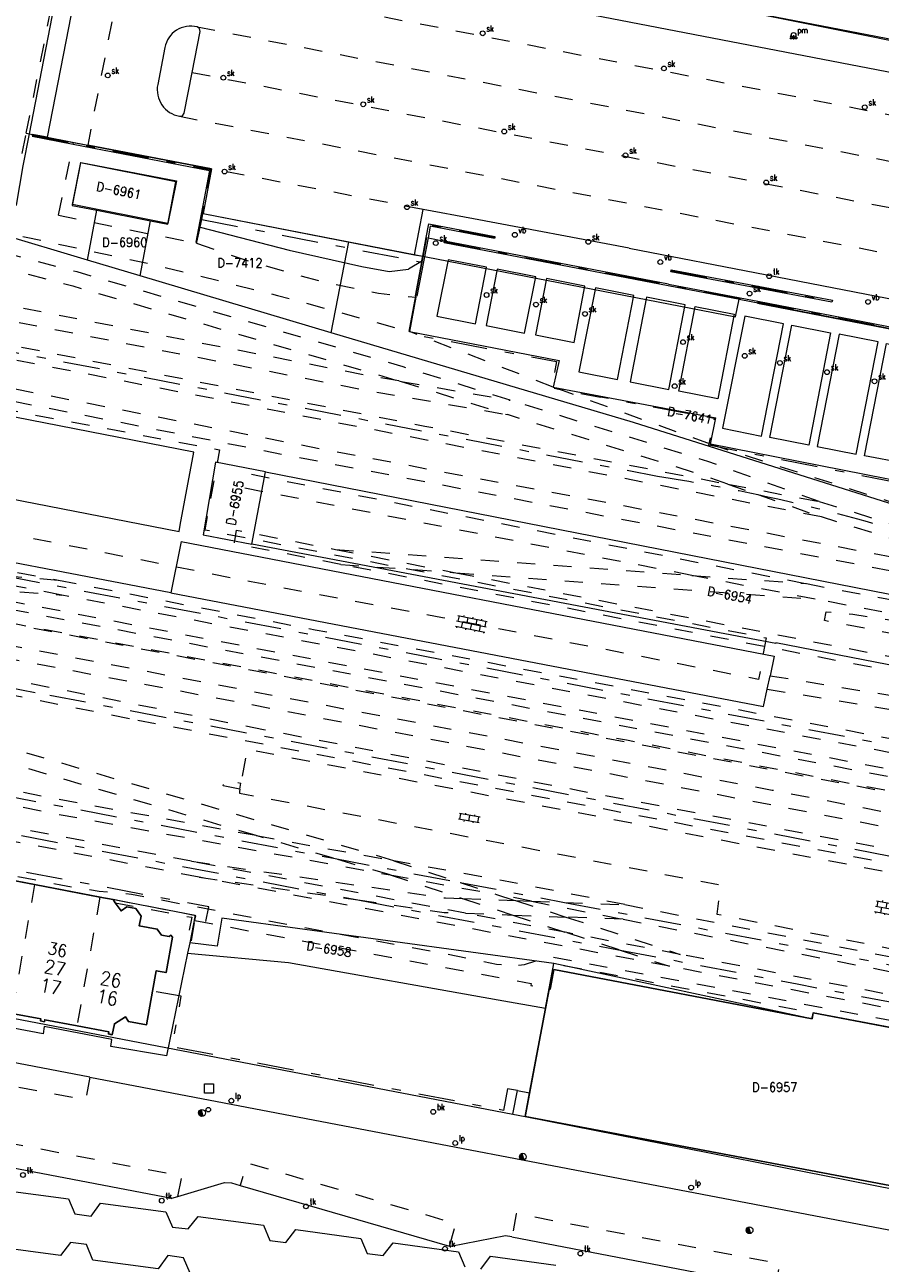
# Model space of a CAD drawing. Header units: metres. Extents: x 132072 to 132715, y 517419 to 517799.
# Tile 14 of 29: x 132344 to 132438, y 517536 to 517672. Entities that reach past the tile are written whole.
import ezdxf
from ezdxf.enums import TextEntityAlignment as Align
from ezdxf.lldxf.tags import DXFTag

# ---------------------------------------------------------------- set-up
doc = ezdxf.new("R2010")
doc.units = ezdxf.units.M
doc.header["$MEASUREMENT"] = 0
doc.linetypes.add('NLCS-HIDDEN', pattern=[4, 2, -2])
doc.linetypes.add('XX-HART', pattern=[13, 4, -2, 1, -2, 4])
for name, color, linetype, lineweight in [('GBKN ABRI', 252, 'Continuous', 13), ('GBKN AS SPOOR', 252, 'XX-HART', 13), ('GBKN BIJGEBOUW', 252, 'Continuous', 13), ('GBKN HEK', 252, 'XX-HART', 13), ('GBKN HOOFDGEBOUW', 250, 'Continuous', 25), ('GBKN HOOFDGEBOUW OVERBOUWD', 250, 'Continuous', 25), ('GBKN HUISNUMMER 1E VERD GEEN BGT', 252, 'Continuous', 13), ('GBKN HUISNUMMER 2E VERD GEEN BGT', 252, 'Continuous', 13), ('GBKN HUISNUMMER 3E VERD', 252, 'Continuous', 13), ('GBKN KANT FUNCTIEVERSCHIL WEG', 252, 'NLCS-HIDDEN', 13), ('GBKN KANT GESLOTEN VERHARDING', 252, 'Continuous', 13), ('GBKN KANT GESLOTEN VERHARDING EIGEN TERREIN', 252, 'Continuous', 13), ('GBKN KANT GESLOTEN VERHARDING WEG', 252, 'Continuous', 13), ('GBKN KANT OPEN VERHARDING', 252, 'Continuous', 13), ('GBKN KANT WEGVAK HULPLIJN', 252, 'XX-HART', 13), ('GBKN KANT WEGVAK OPEN VERHARDING', 252, 'Continuous', 13), ('GBKN KUNSTWERK DROOG', 252, 'Continuous', 13), ('GBKN MUUR', 252, 'NLCS-HIDDEN', 13), ('GBKN OVERBOUW', 252, 'NLCS-HIDDEN', 13), ('GBKN SCHUUR', 252, 'Continuous', 13), ('GBKN SPOORRAIL', 252, 'NLCS-HIDDEN', 13), ('GBKN TERREINAFSCHEIDING', 252, 'NLCS-HIDDEN', 13), ('GBKN VERHARDINGSSYMBOOL', 252, 'Continuous', 13), ('GBKN VLAKAFSLUITING BEHEER WEGEN', 252, 'NLCS-HIDDEN', 13), ('GRENS KRUINLIJN', 252, 'Continuous', 13), ('GRENS MAAIVELD', 252, 'NLCS-HIDDEN', 13), ('KADASTER PERCEELNUMMER', 32, 'Continuous', 13), ('KADASTER PERCEELSGRENS', 32, 'KG-KADASTRAAL', 13), ('THEMA BRANDKRAAN', 252, 'Continuous', 13), ('THEMA LICHTMAST', 252, 'Continuous', 13), ('THEMA RIOOL', 252, 'Continuous', 13), ('THEMA STRAATMEUBILAIR', 252, 'Continuous', 13), ('THEMA TEKST PARKEERMETERNR', 252, 'Continuous', 13), ('WOZ TUSSENMUUR VERDIEPING12', 252, 'NLCS-HIDDEN', 13)]:
    doc.layers.add(name, color=color, linetype=linetype, lineweight=lineweight)
doc.styles.add('Style-STANDARD', font='STANDARD.shx')
tags = doc.linetypes.add('KG-KADASTRAAL', pattern='A,5.5,-2,["K",Standard,S=1.8,R=0,X=0,Y=-0.9],-2,5.5,-2,[5,NLCS.SHX,S=0.75,R=0,X=0,Y=0],-2', length=19).pattern_tags.tags
tags[6] = DXFTag(74, 10)

# ---------------------------------------------------------------- blocks, each defined once
blk = doc.blocks.new('OV4')
at = {"layer": 'GBKN VERHARDINGSSYMBOOL'}
for p, q in [((0, 0.012), (0.066, 0.012)), ((0, 0), (0.066, 0)), ((0.003, 0.012), (0.003, 0)), ((0.013, 0.015), (0.013, 0.012)), ((0.013, 0), (0.013, -0.012)), ((0.023, 0.012), (0.023, 0)), ((0.033, 0.015), (0.033, 0.012)), ((0.033, 0), (0.033, -0.012)), ((0.043, 0.012), (0.043, 0)), ((0.053, 0.015), (0.053, 0.012)), ((0.053, 0), (0.053, -0.012)), ((0.063, 0.012), (0.063, 0)), ((0, -0.012), (0.066, -0.012)), ((0.003, -0.012), (0.003, -0.015)), ((0.023, -0.012), (0.023, -0.015)), ((0.043, -0.012), (0.043, -0.015)), ((0.063, -0.012), (0.063, -0.015))]:
    blk.add_line(p, q, dxfattribs=at)
blk = doc.blocks.new('OV2')
at = {"layer": 'GBKN VERHARDINGSSYMBOOL'}
for p, q in [((0.0001, 0.01), (0.0031, 0.01)), ((0.0031, -0.023), (0.0031, 0.023)), ((0.0031, 0.02), (0.0151, 0.02)), ((0.0031, 0), (0.0151, 0)), ((0.0151, -0.023), (0.0151, 0.023)), ((0.0181, 0.01), (0.0151, 0.01)), ((0.0001, -0.01), (0.0031, -0.01)), ((0.0031, -0.02), (0.0151, -0.02)), ((0.0181, -0.01), (0.0151, -0.01))]:
    blk.add_line(p, q, dxfattribs=at)
blk = doc.blocks.new('dwa')
at = {"layer": 'THEMA RIOOL'}
for p, q in [((-0.035, 0.014), (-0.023, -0.03)), ((-0.03, 0.023), (-0.014, -0.035)), ((-0.024, 0.029), (-0.006, -0.037)), ((-0.017, 0.034), (0.002, -0.037)), ((-0.01, 0.036), (0.01, -0.036))]:
    blk.add_line(p, q, dxfattribs=at)
blk.add_circle((0, 0), 0.0375, dxfattribs=at)
blk = doc.blocks.new('paal')
at = {"layer": 'THEMA STRAATMEUBILAIR'}
blk.add_circle((0, 0), 0.025, dxfattribs=at)
blk = doc.blocks.new('put')
at = {"layer": 'THEMA RIOOL'}
for p, q in [((-0.05, -0.05), (-0.05, 0.05)), ((-0.05, 0.05), (0.05, 0.05)), ((0.05, 0.05), (0.05, -0.05)), ((0.05, -0.05), (-0.05, -0.05))]:
    blk.add_line(p, q, dxfattribs=at)
blk = doc.blocks.new('lp')
at = {"layer": 'THEMA LICHTMAST'}
blk.add_circle((0, 0), 0.0262, dxfattribs=at)
at = {"layer": 'THEMA LICHTMAST', "style": 'Style-STANDARD', "width": 0.899999}
blk.add_text('lp', height=0.0675, dxfattribs=at).set_placement((0.041, 0.019))
blk = doc.blocks.new('brand')
at = {"layer": 'THEMA BRANDKRAAN'}
blk.add_circle((0, 0), 0.0262, dxfattribs=at)
at = {"layer": 'THEMA BRANDKRAAN', "style": 'Style-STANDARD', "width": 0.899999}
blk.add_text('bk', height=0.0675, dxfattribs=at).set_placement((0.041, 0.019))
blk = doc.blocks.new('tkolk')
at = {"layer": 'THEMA RIOOL'}
blk.add_circle((0, 0), 0.0262, dxfattribs=at)
at = {"layer": 'THEMA RIOOL', "style": 'Style-STANDARD', "width": 0.9}
blk.add_text('tk', height=0.0675, dxfattribs=at).set_placement((0.041, 0.019))
blk = doc.blocks.new('vbord')
at = {"layer": 'THEMA STRAATMEUBILAIR'}
blk.add_circle((0, 0), 0.0262, dxfattribs=at)
at = {"layer": 'THEMA STRAATMEUBILAIR', "style": 'Style-STANDARD', "width": 0.9}
blk.add_text('vb', height=0.0675, dxfattribs=at).set_placement((0.041, 0.019))
blk = doc.blocks.new('skolk')
at = {"layer": 'THEMA RIOOL'}
blk.add_circle((0, 0), 0.0262, dxfattribs=at)
at = {"layer": 'THEMA RIOOL', "style": 'Style-STANDARD', "width": 0.9}
blk.add_text('sk', height=0.0675, dxfattribs=at).set_placement((0.041, 0.019))
blk = doc.blocks.new('parkm')
at = {"layer": 'THEMA STRAATMEUBILAIR'}
blk.add_circle((0, 0), 0.0262, dxfattribs=at)
at = {"layer": 'THEMA STRAATMEUBILAIR', "style": 'Style-STANDARD', "width": 0.899999}
blk.add_text('pm', height=0.0675, dxfattribs=at).set_placement((0.041, 0.019))

msp = doc.modelspace()

# ---------------------------------------------------------------- linework, layer by layer
at = {"layer": 'GBKN ABRI', "flags": 128}
for points in [[(132341.39, 517544.16), (132348.54, 517543.19), (132349.23, 517541.54), (132351.04, 517541.3), (132352.08, 517542.72), (132359.24, 517541.75), (132359.95, 517540.09), (132361.7, 517539.88), (132362.78, 517541.26), (132369.94, 517540.3), (132370.64, 517538.61)], [(132370.64, 517538.61), (132372.41, 517538.38), (132373.49, 517539.83), (132380.65, 517538.84), (132381.35, 517537.17), (132383.1, 517536.95), (132384.18, 517538.36), (132391.35, 517537.38), (132392.05, 517535.72)], [(132361.91, 517535.04), (132361.18, 517536.71), (132359.46, 517536.96), (132358.38, 517535.5), (132351.22, 517536.47), (132350.53, 517538.17), (132348.78, 517538.39), (132347.67, 517536.96), (132340.52, 517537.93)], [(132393.82, 517535.47), (132394.88, 517536.9), (132402.05, 517535.92)]]:
    msp.add_lwpolyline(points, dxfattribs=at)
at = {"layer": 'GBKN AS SPOOR', "flags": 128}
for points in [[(132162.43, 517670.92), (132413.2, 517622.58)], [(132145.69, 517618.01), (132149.9, 517618.01), (132166.86, 517617.34), (132179.64, 517616.34), (132192.4, 517614.99), (132209.66, 517612.51), (132221.05, 517610.52), (132245.94, 517605.83), (132275.82, 517600.13), (132339.93, 517587.82), (132377.64, 517580.6)], [(132148.09, 517614.01), (132149.83, 517614.01), (132166.62, 517613.35), (132179.27, 517612.35), (132191.9, 517611.02), (132209.04, 517608.56), (132220.34, 517606.59), (132245.19, 517601.9), (132275.07, 517596.2), (132339.17, 517583.9), (132380.33, 517576.02)], [(132341.42, 517611.65), (132458.76, 517589.22)], [(132456.49, 517577.41), (132344.9, 517598.8)], [(132377.64, 517580.6), (132391.56, 517577.94)], [(132391.56, 517577.94), (132402.99, 517575.76)], [(132380.33, 517576.02), (132409.1, 517570.52)], [(132402.99, 517575.76), (132429.29, 517570.73), (132454.28, 517565.91)], [(132409.1, 517570.52), (132428.54, 517566.8), (132453.53, 517561.98)]]:
    msp.add_lwpolyline(points, dxfattribs=at)
at = {"layer": 'GBKN AS SPOOR', "extrusion": (0, 0, -1)}
for centre, radius, start, end in [((-132383.64, 517430.62), 194.23, 98.7559, 102.0597), ((-132383.45, 517429.8), 195.07, 102.0639, 107.3545), ((-132045.48, 516147.88), 1481.49, 99.1046, 101.66006)]:
    msp.add_arc(centre, radius, start, end, dxfattribs=at)
at = {"layer": 'GBKN BIJGEBOUW', "flags": 128}
for points in [[(132360.42, 517655.02), (132359.47, 517650.33), (132349, 517652.41), (132349.92, 517657.03), (132360.42, 517655.02)], [(132268.6, 517641.08), (132267.33, 517634.69), (132360.69, 517616.5), (132360.82, 517617.21), (132362.31, 517625.22), (132269.08, 517643.45)]]:
    msp.add_lwpolyline(points, dxfattribs=at)
at = {"layer": 'GBKN HEK', "flags": 128}
for points in [[(132344.58, 517660.02), (132364.14, 517656.25), (132362.62, 517648.28)], [(132363.18, 517650.78), (132387.31, 517646.09)], [(132395.35, 517648.79), (132388.13, 517650.18), (132387.86, 517648.78)], [(132387.86, 517648.78), (132387.35, 517646.09)], [(132389.82, 517648.31), (132409.59, 517644.52)], [(132387.35, 517646.09), (132386.65, 517642.4)], [(132387.31, 517646.09), (132387.35, 517646.09)], [(132414.7, 517645.15), (132432.39, 517641.79)], [(132422.27, 517642.07), (132409.59, 517644.52)], [(132386.65, 517642.4), (132385.86, 517638.25), (132402.14, 517635.16), (132401.59, 517632.28), (132406.94, 517631.26)], [(132424.22, 517641.69), (132461.61, 517634.45)], [(132457.24, 517618.34), (132418.84, 517625.97), (132419.48, 517628.9), (132406.94, 517631.26)], [(132363.64, 517573.66), (132363.94, 517575.28), (132313.9, 517584.67), (132313.73, 517583.78)], [(132397.84, 517555.08), (132396.75, 517555.29), (132396.29, 517552.91), (132359.95, 517559.89), (132360.93, 517565.45), (132357.78, 517566.01)]]:
    msp.add_lwpolyline(points, dxfattribs=at)
at = {"layer": 'GBKN HOOFDGEBOUW', "flags": 128}
for points in [[(132337.65, 517579.08), (132344.82, 517577.71)], [(132344.82, 517577.71), (132351.99, 517576.34)], [(132351.99, 517576.34), (132353.45, 517576.06)], [(132353.68, 517575.72), (132353.45, 517576.06)], [(132357.78, 517566.01), (132358.18, 517568.25), (132359.26, 517568.05), (132359.95, 517571.94), (132359.8, 517572.15), (132359.6, 517572.01), (132358.77, 517572.15), (132358.3, 517572.83), (132356.32, 517573.18), (132356.52, 517574.26), (132355.95, 517575.08), (132354.96, 517575.26), (132354.32, 517574.81), (132353.68, 517575.72)], [(132349.49, 517562.18), (132352.98, 517561.52), (132352.94, 517561.3), (132353.36, 517561.22), (132353.59, 517562.42), (132354.81, 517563.18), (132355.13, 517562.67), (132357.13, 517562.32), (132357.78, 517566.01)], [(132399.16, 517554.83), (132401.31, 517566.22)], [(132342.32, 517563.56), (132345.52, 517562.95), (132345.48, 517562.73), (132345.9, 517562.65), (132345.94, 517562.86), (132349.49, 517562.18)], [(132430.3, 517563.64), (132445.67, 517560.71)], [(132398.67, 517552.23), (132399.16, 517554.83)], [(132439.5, 517544.52), (132398.67, 517552.23)]]:
    msp.add_lwpolyline(points, dxfattribs=at)
at = {"layer": 'GBKN HOOFDGEBOUW OVERBOUWD', "flags": 128}
for points in [[(132401.85, 517568.4), (132401.46, 517566.39), (132401.43, 517566.2)], [(132430.3, 517563.64), (132430.18, 517562.97), (132401.85, 517568.4)], [(132401.31, 517566.22), (132401.43, 517566.2)]]:
    msp.add_lwpolyline(points, dxfattribs=at)
at = {"layer": 'GBKN KANT FUNCTIEVERSCHIL WEG', "flags": 128}
for points in [[(132360.19, 517707.81), (132350.66, 517658.95)], [(132363.6, 517676.83), (132455.03, 517659.12)], [(132362.66, 517671.94), (132454.1, 517654.2)], [(132362.13, 517666.93), (132452.68, 517649.37)], [(132360.73, 517662.12), (132452.17, 517644.38)], [(132387.49, 517651.88), (132364.26, 517656.33)], [(132350.91, 517556.54), (132350.42, 517554.04), (132333, 517557.33), (132333.49, 517559.88)], [(132360.57, 517543.46), (132360.99, 517545.66), (132331.83, 517551.26), (132331.36, 517548.72)], [(132390.36, 517538), (132391.08, 517540.46), (132368.14, 517547.13), (132367.4, 517544.66)], [(132426.15, 517533.46), (132426.64, 517536.04), (132397.71, 517541.55), (132397.23, 517539.01)]]:
    msp.add_lwpolyline(points, dxfattribs=at)
at = {"layer": 'GBKN KANT GESLOTEN VERHARDING', "flags": 128}
for points in [[(132410.09, 517647.64), (132393.03, 517650.85), (132387.49, 517651.88)], [(132410.09, 517647.64), (132425.21, 517644.68)], [(132425.21, 517644.68), (132460.14, 517637.92)]]:
    msp.add_lwpolyline(points, dxfattribs=at)
at = {"layer": 'GBKN KANT GESLOTEN VERHARDING EIGEN TERREIN', "flags": 128}
for points in [[(132359.78, 517609.75), (132299.51, 517621.33), (132264.33, 517628.19), (132198.7, 517640.74)], [(132360.91, 517615.4), (132359.78, 517609.75)], [(132360.91, 517615.4), (132426.03, 517602.82), (132425.57, 517600.66)], [(132359.78, 517609.75), (132424.85, 517597.27), (132425.25, 517599.19)], [(132425.25, 517599.19), (132425.57, 517600.66)], [(132397.34, 517552.48), (132397.84, 517555.08)], [(132397.84, 517555.08), (132399.16, 517554.83)]]:
    msp.add_lwpolyline(points, dxfattribs=at)
at = {"layer": 'GBKN KANT GESLOTEN VERHARDING WEG', "flags": 128}
for points in [[(132366, 517689.29), (132366.28, 517689.1), (132366.36, 517688.77), (132365.57, 517684.75), (132456.17, 517667.25), (132456.94, 517671.27), (132457.13, 517671.54), (132457.45, 517671.62)], [(132455.03, 517659.12), (132454.74, 517659.32), (132454.69, 517659.66), (132455.48, 517663.69), (132364.89, 517681.21), (132364.1, 517677.18), (132363.92, 517676.91), (132363.6, 517676.83)], [(132362.13, 517666.93), (132363, 517671.41), (132362.93, 517671.74), (132362.66, 517671.94)], [(132359.12, 517669.67), (132358.34, 517665.6)], [(132360.73, 517662.12), (132361.06, 517662.18), (132361.26, 517662.46), (132362.13, 517666.93)]]:
    msp.add_lwpolyline(points, dxfattribs=at)
at = {"layer": 'GBKN KANT GESLOTEN VERHARDING WEG'}
for centre, radius, start, end in [((132361.97, 517669.12), 2.9, 76.2854, 169.1588), ((132361.26, 517665.04), 2.97, 169.1584, 259.74)]:
    msp.add_arc(centre, radius, start, end, dxfattribs=at)
at = {"layer": 'GBKN KANT OPEN VERHARDING', "flags": 128}
for points in [[(132355.52, 517707.52), (132346.22, 517659.81)], [(132346.22, 517659.81), (132349.1, 517659.25)], [(132349.1, 517659.25), (132350.66, 517658.95)], [(132364.26, 517656.33), (132350.66, 517658.95)], [(132364.26, 517656.33), (132363.32, 517651.43)], [(132386.55, 517646.91), (132387.49, 517651.88)], [(132363.32, 517651.43), (132386.55, 517646.91)], [(132386.55, 517646.91), (132387.44, 517646.76)], [(132386.69, 517642.24), (132386, 517638.46)], [(132386, 517638.46), (132402.4, 517635.3), (132401.75, 517632.36)], [(132401.75, 517632.36), (132419.62, 517628.99)], [(132419.02, 517626.09), (132419.62, 517628.99)], [(132457.49, 517618.53), (132419.02, 517626.09)], [(132289.13, 517545.54), (132303.3, 517541.28), (132309.43, 517540.44), (132311.12, 517540.61), (132316.33, 517568.07), (132397.34, 517552.48)], [(132397.34, 517552.48), (132398.67, 517552.23)], [(132331.36, 517548.72), (132359.9, 517543.26), (132360.57, 517543.46)], [(132360.57, 517543.46), (132365.69, 517544.98), (132366.43, 517544.94), (132367.4, 517544.66)], [(132367.4, 517544.66), (132390.36, 517538)], [(132397.23, 517539.01), (132396.52, 517539.12), (132390.54, 517537.95), (132390.36, 517538)], [(132397.23, 517539.01), (132426.15, 517533.46)]]:
    msp.add_lwpolyline(points, dxfattribs=at)
at = {"layer": 'GBKN KANT WEGVAK HULPLIJN', "flags": 128}
msp.add_lwpolyline([(132386.69, 517642.24), (132386.72, 517642.38)], dxfattribs=at)
at = {"layer": 'GBKN KANT WEGVAK OPEN VERHARDING', "flags": 128}
for points in [[(132350.91, 517556.54), (132333.49, 517559.88)], [(132350.91, 517556.54), (132438.6, 517539.77)]]:
    msp.add_lwpolyline(points, dxfattribs=at)
at = {"layer": 'GBKN KUNSTWERK DROOG', "flags": 128}
for points in [[(132344.58, 517660.02), (132344.56, 517659.92), (132349.06, 517659.06)], [(132344.6, 517660.12), (132344.58, 517660.02)], [(132346.22, 517659.81), (132344.6, 517660.12)], [(132349.06, 517659.06), (132364.03, 517656.17), (132362.52, 517648.3)], [(132363, 517649.94), (132363.18, 517650.78)], [(132363.18, 517650.78), (132363.3, 517651.41)], [(132363.32, 517651.43), (132363.3, 517651.41)], [(132362.64, 517648.28), (132363, 517649.94)], [(132387.82, 517648.79), (132388.11, 517650.29), (132395.36, 517648.89), (132395.35, 517648.79)], [(132395.35, 517648.79), (132395.33, 517648.69), (132388.27, 517650.05), (132388.02, 517648.75)], [(132362.52, 517648.3), (132362.62, 517648.28)], [(132362.62, 517648.28), (132362.64, 517648.28)], [(132388.02, 517648.75), (132386.81, 517642.36), (132386.75, 517642.38)], [(132387.44, 517646.76), (132387.82, 517648.79)], [(132414.38, 517643.47), (132389.8, 517648.21), (132389.82, 517648.31)], [(132389.84, 517648.41), (132389.82, 517648.31)], [(132414.42, 517643.67), (132389.84, 517648.41)], [(132387.31, 517646.09), (132387.44, 517646.76)], [(132387.31, 517646.09), (132386.61, 517642.4), (132386.65, 517642.4)], [(132432.39, 517641.79), (132432.37, 517641.68), (132414.68, 517645.04), (132414.7, 517645.15)], [(132414.7, 517645.15), (132414.72, 517645.25), (132432.41, 517641.9), (132432.39, 517641.79)], [(132414.42, 517643.67), (132422.29, 517642.17)], [(132386.65, 517642.4), (132386.72, 517642.38)], [(132386.72, 517642.38), (132386.75, 517642.38)], [(132422.27, 517642.07), (132422.25, 517641.97), (132414.38, 517643.47)], [(132422.29, 517642.17), (132422.27, 517642.07)], [(132424.22, 517641.69), (132424.2, 517641.59)], [(132424.2, 517641.59), (132461.6, 517634.35)], [(132424.23, 517641.79), (132424.22, 517641.69)], [(132424.23, 517641.79), (132461.63, 517634.55)]]:
    msp.add_lwpolyline(points, dxfattribs=at)
at = {"layer": 'GBKN MUUR', "flags": 128}
for points in [[(132362.42, 517573.75), (132362.53, 517574.29), (132353.45, 517576.06)], [(132353.68, 517575.72), (132362.08, 517574.12), (132361.55, 517571.39), (132362.02, 517571.33), (132362.42, 517573.75)]]:
    msp.add_lwpolyline(points, dxfattribs=at)
at = {"layer": 'GBKN OVERBOUW', "flags": 128}
msp.add_lwpolyline([(132401.31, 517566.22), (132401.84, 517569.05), (132430.3, 517563.64)], dxfattribs=at)
at = {"layer": 'GBKN SCHUUR', "flags": 128}
for points in [[(132393.22, 517639.31), (132394.45, 517645.52), (132390.22, 517646.35), (132388.99, 517640.15), (132393.22, 517639.31)], [(132398.61, 517638.3), (132399.84, 517644.48), (132395.61, 517645.33), (132394.39, 517639.14), (132398.61, 517638.3)], [(132404.05, 517637.26), (132405.25, 517643.45), (132401.01, 517644.31), (132399.81, 517638.1), (132404.05, 517637.26)], [(132408.83, 517633.19), (132410.62, 517642.41), (132406.39, 517643.27), (132404.58, 517634.03), (132408.83, 517633.19)], [(132416.26, 517641.41), (132412, 517642.26), (132410.2, 517632.95), (132414.46, 517632.11), (132416.26, 517641.41)], [(132419.82, 517631.08), (132415.57, 517631.91), (132417.36, 517641.21), (132421.63, 517640.37), (132419.82, 517631.08)], [(132427.06, 517639.32), (132422.79, 517640.17), (132420.35, 517627.84), (132424.62, 517626.99), (132427.06, 517639.32)], [(132429.82, 517625.99), (132425.54, 517626.83), (132427.95, 517639.17), (132432.21, 517638.34), (132429.82, 517625.99)], [(132437.43, 517637.34), (132433.16, 517638.17), (132430.75, 517625.83), (132435.02, 517625.01), (132437.43, 517637.34)], [(132440.21, 517624), (132435.94, 517624.82), (132438.34, 517637.17), (132442.61, 517636.35), (132440.21, 517624)]]:
    msp.add_lwpolyline(points, dxfattribs=at)
at = {"layer": 'GBKN SPOORRAIL', "flags": 128}
for points in [[(132431.21, 517618.1), (132325.48, 517638.68), (132251.4, 517652.89), (132211.26, 517660.72), (132172.36, 517668.09), (132156.17, 517671.27), (132156.48, 517672.76), (132325.87, 517640.18), (132387.68, 517628.08), (132420.95, 517621.71)], [(132397.05, 517630.92), (132385.29, 517634.59), (132349.49, 517645.01), (132330.77, 517649.92), (132325, 517651.03)], [(132324.7, 517649.46), (132330.43, 517648.36), (132349.04, 517643.47), (132384.83, 517633.04)], [(132264.22, 517647.63), (132330.61, 517634.52), (132377.81, 517625.29), (132411.5, 517618.96), (132455.84, 517610.48)], [(132462.32, 517607.77), (132443.54, 517611.26), (132373.83, 517624.6), (132302.54, 517638.67), (132263.88, 517646.1)], [(132384.83, 517633.04), (132382.02, 517633.5), (132323.8, 517644.86)], [(132323.49, 517643.29), (132381.75, 517631.93), (132396.74, 517629.34)], [(132384.83, 517633.04), (132385.08, 517632.98)], [(132385.08, 517632.98), (132396.74, 517629.34)], [(132385.08, 517632.98), (132397.05, 517630.92)], [(132430.97, 517619.79), (132418.74, 517624.18), (132397.05, 517630.92)], [(132420.95, 517621.71), (132418.26, 517622.65), (132396.74, 517629.34)], [(132264.41, 517627.16), (132347.44, 517611.15)], [(132416.99, 517611.67), (132367.91, 517621.26), (132368.27, 517622.85), (132429.56, 517610.77)], [(132420.95, 517621.71), (132430.97, 517619.79)], [(132420.95, 517621.71), (132424.22, 517620.56)], [(132424.22, 517620.56), (132431.21, 517618.1)], [(132430.97, 517619.79), (132462.75, 517609.97)], [(132369.16, 517583.09), (132347.14, 517587.12), (132307.2, 517595.12), (132277.22, 517600.94), (132259.25, 517604.56), (132206.88, 517614.17), (132184.17, 517617.05), (132168.81, 517618.17), (132149.59, 517618.92), (132145.61, 517618.84)], [(132455.84, 517610.48), (132431.21, 517618.1)], [(132146.35, 517617.25), (132149.53, 517617.32), (132168.72, 517616.57), (132184.01, 517615.45), (132206.64, 517612.59), (132258.95, 517602.99), (132276.91, 517599.37), (132306.89, 517593.55), (132346.83, 517585.55), (132383.87, 517578.77)], [(132378.44, 517612.89), (132366.75, 517615.16), (132367, 517616.65), (132377.85, 517614.54)], [(132457.06, 517580.39), (132367.12, 517597.75), (132292.49, 517611.89), (132273.31, 517615.6)], [(132362.06, 517580.27), (132328.49, 517586.62), (132262.57, 517599.45), (132223.32, 517606.77), (132216.99, 517607.81), (132190.97, 517611.77), (132186.62, 517612.21), (132159.49, 517614.3), (132148.1, 517614.68)], [(132457.36, 517581.96), (132425.8, 517588.06), (132305.57, 517610.91), (132287.04, 517614.49)], [(132377.85, 517614.54), (132416.99, 517611.67)], [(132377.85, 517614.54), (132391.07, 517611.97)], [(132362.9, 517578.53), (132289.44, 517592.64), (132254.02, 517599.63), (132220.65, 517605.66), (132211.59, 517607.14), (132188.3, 517610.56), (132157.85, 517612.93), (132150.45, 517613.16)], [(132369.97, 517594.72), (132329.46, 517602.73), (132269.72, 517613.52)], [(132457.83, 517584.4), (132434.61, 517588.76), (132409.8, 517593.56), (132309.52, 517612.66)], [(132347.82, 517609.51), (132333.41, 517612.3)], [(132460.26, 517597.01), (132378.44, 517612.89)], [(132378.44, 517612.89), (132391.07, 517611.97)], [(132369.16, 517583.09), (132293.34, 517605.35), (132269.45, 517611.93)], [(132323.28, 517611.53), (132347.82, 517609.51)], [(132458.11, 517585.84), (132323.28, 517611.53)], [(132341.42, 517611.65), (132347.44, 517611.15)], [(132347.44, 517611.15), (132375.64, 517605.71), (132458.9, 517589.97)], [(132391.07, 517611.97), (132460.56, 517598.57)], [(132391.07, 517611.97), (132430.52, 517609.07)], [(132416.99, 517611.67), (132429.56, 517610.77)], [(132430.52, 517609.07), (132416.99, 517611.67)], [(132429.56, 517610.77), (132461.73, 517604.68)], [(132384.27, 517580.33), (132293.77, 517606.9), (132286.87, 517608.79)], [(132355.23, 517595.92), (132329.18, 517601.16), (132286.87, 517608.79)], [(132458.61, 517588.42), (132347.82, 517609.51)], [(132461.43, 517603.14), (132430.52, 517609.07)], [(132425.57, 517600.66), (132459.88, 517595.05)], [(132425.25, 517599.19), (132459.58, 517593.52)], [(132456.35, 517576.66), (132355.23, 517595.92)], [(132456.63, 517578.15), (132404.6, 517588.02), (132369.97, 517594.72)], [(132369.16, 517583.09), (132384.27, 517580.33)], [(132377.64, 517580.6), (132369.16, 517583.09)], [(132362.06, 517580.27), (132389.93, 517576.25), (132391.81, 517576.18)], [(132392.15, 517574.56), (132362.06, 517580.27)], [(132383.87, 517578.77), (132377.64, 517580.6)], [(132409.63, 517575.51), (132396.31, 517578.12), (132384.27, 517580.33)], [(132384.27, 517580.33), (132391.56, 517577.94)], [(132414.53, 517568.74), (132362.9, 517578.53)], [(132362.9, 517578.53), (132380.33, 517576.02)], [(132383.87, 517578.77), (132395.55, 517576.64)], [(132383.87, 517578.77), (132391.81, 517576.18)], [(132391.56, 517577.94), (132395.55, 517576.64)], [(132380.33, 517576.02), (132389.79, 517574.65), (132392.15, 517574.56)], [(132391.81, 517576.18), (132397.62, 517575.96)], [(132391.81, 517576.18), (132397.33, 517574.37)], [(132399.37, 517575.89), (132395.55, 517576.64)], [(132395.55, 517576.64), (132397.62, 517575.96)], [(132397.62, 517575.96), (132399.37, 517575.89)], [(132397.62, 517575.96), (132403.14, 517574.15)], [(132399.37, 517575.89), (132409.44, 517573.91)], [(132399.37, 517575.89), (132402.99, 517575.76)], [(132402.99, 517575.76), (132409.63, 517575.51)], [(132409.63, 517575.51), (132441.63, 517569.22), (132454.42, 517566.64)], [(132403.25, 517572.43), (132392.15, 517574.56)], [(132392.15, 517574.56), (132397.33, 517574.37)], [(132397.33, 517574.37), (132403.14, 517574.15)], [(132397.33, 517574.37), (132403.25, 517572.43)], [(132409.44, 517573.91), (132403.14, 517574.15)], [(132403.14, 517574.15), (132415.7, 517570.04)], [(132409.44, 517573.91), (132454.13, 517565.14)], [(132403.25, 517572.43), (132409.1, 517570.52)], [(132415.7, 517570.04), (132403.25, 517572.43)], [(132409.1, 517570.52), (132414.53, 517568.74)], [(132453.39, 517561.27), (132414.53, 517568.74)], [(132453.67, 517562.74), (132415.7, 517570.04)]]:
    msp.add_lwpolyline(points, dxfattribs=at)
at = {"layer": 'GBKN TERREINAFSCHEIDING', "flags": 128}
for points in [[(132343.92, 517660.25), (132353.25, 517707.38)], [(132343.48, 517658.04), (132343.92, 517660.25)], [(132343.92, 517660.25), (132344.6, 517660.12)], [(132362.42, 517573.75), (132399.35, 517566.85), (132399.31, 517566.63), (132401.31, 517566.22)]]:
    msp.add_lwpolyline(points, dxfattribs=at)
at = {"layer": 'GBKN VLAKAFSLUITING BEHEER WEGEN', "flags": 128}
for points in [[(132388.02, 517648.75), (132389.84, 517648.41)], [(132422.29, 517642.17), (132424.23, 517641.79)]]:
    msp.add_lwpolyline(points, dxfattribs=at)
at = {"layer": 'GRENS KRUINLIJN', "flags": 128}
for points in [[(132363, 517649.94), (132372.78, 517647.42)], [(132372.78, 517647.42), (132380.76, 517645.61)], [(132380.76, 517645.61), (132383.76, 517645.06)], [(132383.76, 517645.06), (132385.89, 517645.33)], [(132387.43, 517646.24), (132385.89, 517645.33)]]:
    msp.add_lwpolyline(points, dxfattribs=at)
at = {"layer": 'GRENS MAAIVELD', "flags": 128}
for points in [[(132347.44, 517651.25), (132349.06, 517659.06)], [(132349.06, 517659.06), (132349.1, 517659.25)], [(132324.98, 517651.35), (132325.3, 517652.68), (132343.91, 517648.83), (132358, 517645.8), (132371.51, 517642.44), (132386, 517638.46)], [(132347.44, 517651.25), (132362.61, 517648.16)], [(132362.61, 517648.16), (132362.64, 517648.28)], [(132362.61, 517648.16), (132368.6, 517646.12), (132376.46, 517643.93), (132382.58, 517642.67), (132386.69, 517642.24)], [(132263.18, 517645.7), (132263.06, 517645.11), (132288.55, 517640.22), (132308.76, 517636.17), (132365.14, 517625.46), (132363.51, 517616.69), (132425.14, 517604.82), (132424.32, 517600.24), (132389.6, 517607.02), (132368.61, 517610.96), (132349.61, 517614.74), (132277.42, 517628.79), (132242.43, 517635.83)], [(132583.33, 517562.54), (132573.88, 517564.42), (132454.76, 517587.29), (132358.26, 517605.72), (132296.97, 517617.57), (132273.52, 517621.99), (132216.41, 517633.12), (132194.2, 517637.28), (132163.25, 517643.24), (132163.16, 517642.75)], [(132401.75, 517632.36), (132386, 517638.46)], [(132419.02, 517626.09), (132401.75, 517632.36)], [(132419.02, 517626.09), (132446.66, 517617.27), (132452.56, 517615.29), (132469.39, 517610.34), (132485.71, 517605.26), (132490.68, 517603.25)], [(132313.32, 517611.94), (132397.95, 517595.65), (132518.06, 517572.69), (132582.65, 517560.19)], [(132522.15, 517591.56), (132522.01, 517590.76), (132548.18, 517585.24), (132560.63, 517582.18), (132570.02, 517579.42), (132569.7, 517578.23), (132514.71, 517589.31), (132490.21, 517594.57), (132474.19, 517598.12), (132441.08, 517604.87), (132431.53, 517606.71), (132431.73, 517607.67), (132434.66, 517607.41), (132440.05, 517606.61), (132467.63, 517601.34), (132518.99, 517591.36), (132519.12, 517592.17), (132519.37, 517592.12)], [(132233.28, 517599.96), (132240.68, 517598.58), (132242.42, 517597.96), (132243.9, 517597.31), (132244.46, 517597.19), (132246.32, 517596.91), (132249.41, 517596.9), (132250.35, 517596.79), (132256.97, 517595.55), (132272.55, 517592.56), (132275.71, 517591.43), (132276.69, 517591.16), (132279.51, 517590.69), (132283.79, 517590.44), (132335.77, 517580.45), (132339.44, 517579.32), (132347.71, 517577.67), (132351.93, 517576.99), (132355.48, 517576.67), (132371.89, 517573.48), (132389.29, 517570.25), (132395.55, 517568.98), (132396.49, 517568.9), (132397.78, 517569.01), (132397.8, 517568.83), (132398.63, 517568.93), (132401.26, 517569.76), (132401.74, 517569.76), (132445.83, 517561.5), (132445.67, 517560.71)], [(132706.28, 517524.92), (132697.75, 517526.76), (132680.88, 517530.12), (132655.03, 517535.49), (132638.92, 517538.47), (132639.33, 517540.61), (132557.65, 517556.23), (132531.54, 517561.13), (132503.28, 517566.64), (132368.14, 517592.56), (132367.47, 517588.84)], [(132367.36, 517588.2), (132365.54, 517588.55), (132365.67, 517589.2), (132367.47, 517588.84)], [(132367.36, 517588.2), (132367.32, 517587.93), (132367.31, 517587.77), (132420.18, 517577.66), (132419.71, 517574.47), (132451.3, 517568.22), (132457.69, 517566.95), (132478.51, 517562.83), (132624.42, 517534.72), (132644.73, 517531.27), (132650.66, 517530.35), (132690.07, 517524.79), (132706.28, 517522.6)], [(132367.36, 517588.2), (132367.47, 517588.84)]]:
    msp.add_lwpolyline(points, dxfattribs=at)
at = {"layer": 'KADASTER PERCEELSGRENS', "flags": 128}
for points in [[(132344.26, 517660.18), (132347.89, 517678.95), (132349.68, 517688.33)], [(132349.68, 517688.33), (132560.42, 517646.1)], [(132265.78, 517664.15), (132266.35, 517667.14), (132311.39, 517658.49), (132342.84, 517652.35), (132343.58, 517656.68), (132344.26, 517660.18)], [(132350.62, 517646.31), (132340.82, 517649.22), (132333.57, 517651), (132296.48, 517658.37), (132265.78, 517664.15)], [(132344.26, 517660.18), (132346.22, 517659.81)], [(132346.22, 517659.81), (132350.66, 517658.95)], [(132350.66, 517658.95), (132364.26, 517656.33)], [(132357.54, 517650.64), (132359.46, 517650.26), (132360.33, 517654.92), (132349.86, 517656.99), (132348.96, 517652.32), (132351.65, 517651.79)], [(132364.26, 517656.33), (132363.32, 517651.43)], [(132350.62, 517646.31), (132351.65, 517651.79)], [(132351.65, 517651.79), (132357.54, 517650.64)], [(132356.4, 517644.59), (132357.54, 517650.64)], [(132363.32, 517651.43), (132379.34, 517648.32)], [(132377.4, 517638.34), (132379.34, 517648.32)], [(132379.34, 517648.32), (132421.79, 517640.07), (132422.19, 517642.04), (132465.48, 517633.65), (132474.12, 517631.33), (132476.98, 517630.67)], [(132356.4, 517644.59), (132350.62, 517646.31)], [(132377.4, 517638.34), (132356.4, 517644.59)], [(132468.59, 517622.82), (132468.99, 517624.86), (132465.92, 517625.53), (132463.26, 517612.03), (132442.77, 517618.3), (132410.57, 517628.47), (132377.4, 517638.34)], [(132370.17, 517623.05), (132364.68, 517624.13), (132363.33, 517616.13), (132368.67, 517615.11)], [(132368.67, 517615.11), (132370.17, 517623.05)], [(132370.17, 517623.05), (132461.9, 517605.09)], [(132460.43, 517597.6), (132426.22, 517604.26), (132426.21, 517604.18), (132368.67, 517615.11)], [(132300.02, 517584.35), (132300.28, 517585.8), (132300.38, 517586.33), (132362.45, 517574.37), (132361.87, 517571.33)], [(132401.84, 517569.05), (132365.4, 517574.02), (132364.88, 517570.94), (132361.87, 517571.33)], [(132361.62, 517570.18), (132359.3, 517558.89), (132353.2, 517559.93), (132353.3, 517560.7), (132345.88, 517562.11), (132345.76, 517561.33), (132338.57, 517562.66), (132338.7, 517563.43), (132331.3, 517564.83), (132331.18, 517564.06), (132323.86, 517565.43), (132323.97, 517566.18), (132317.21, 517567.49), (132317.11, 517566.91), (132316.12, 517566.23), (132314.59, 517565.06), (132315.23, 517564.19), (132314.62, 517561.27), (132315.42, 517561.12), (132314.15, 517554.52), (132313.6, 517554.62), (132312.19, 517547.3), (132312.97, 517547.15), (132312.29, 517543.59), (132310.58, 517542.56), (132305.27, 517543.57), (132304.57, 517544.57), (132301.72, 517545.12), (132301.6, 517544.47), (132292.76, 517546.29)], [(132361.87, 517571.33), (132361.62, 517570.18)], [(132361.62, 517570.18), (132372.71, 517569.17), (132395.71, 517565.04), (132400.91, 517564.12)], [(132400.91, 517564.12), (132401.84, 517569.05)], [(132448.24, 517549.85), (132450.07, 517559.87), (132430.3, 517563.64), (132430.12, 517562.98), (132401.84, 517569.05)], [(132400.91, 517564.12), (132398.67, 517552.23), (132446.94, 517542.7), (132448.24, 517549.85)]]:
    msp.add_lwpolyline(points, dxfattribs=at)
at = {"layer": 'WOZ TUSSENMUUR VERDIEPING12', "flags": 128}
for points in [[(132344.82, 517577.71), (132342.32, 517563.56)], [(132351.99, 517576.34), (132349.49, 517562.18)]]:
    msp.add_lwpolyline(points, dxfattribs=at)

# ---------------------------------------------------------------- block references
at = {"layer": 'GBKN VERHARDINGSSYMBOOL', "zscale": 10}
for name, p, xscale, yscale, rotation in [('OV4', (132391.16, 517606.68), 50.00000000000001, 50.00000000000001, 348.4653793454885), ('OV2', (132392.48, 517584.56), 50.00000000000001, 50.00000000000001, 79.85920685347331), ('OV4', (132437.15, 517575.33), 50, 50, 349.6900296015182)]:
    msp.add_blockref(name, p, dxfattribs=dict(at, xscale=xscale, yscale=yscale, rotation=rotation))
at = {"layer": 'THEMA BRANDKRAAN', "xscale": 10, "yscale": 10}
msp.add_blockref('brand', (132388.59, 517552.75), dxfattribs=at)
at = {"layer": 'THEMA LICHTMAST', "xscale": 10, "yscale": 10}
for p in [(132366.43, 517553.97), (132391.01, 517549.32), (132416.91, 517544.43)]:
    msp.add_blockref('lp', p, dxfattribs=at)
at = {"layer": 'THEMA RIOOL', "xscale": 10, "yscale": 10}
for name, p in [('skolk', (132394.02, 517671.23)), ('skolk', (132413.92, 517667.37)), ('skolk', (132352.86, 517666.6)), ('skolk', (132365.55, 517666.35)), ('skolk', (132380.91, 517663.43)), ('skolk', (132435.97, 517663.11)), ('skolk', (132396.39, 517660.44)), ('skolk', (132409.7, 517657.82)), ('skolk', (132365.68, 517656.04)), ('skolk', (132425.15, 517654.84)), ('skolk', (132385.71, 517652.12)), ('skolk', (132388.87, 517648.18)), ('skolk', (132405.62, 517648.32)), ('tkolk', (132425.48, 517644.54)), ('skolk', (132423.32, 517642.64)), ('skolk', (132394.45, 517642.48)), ('skolk', (132399.87, 517641.43)), ('skolk', (132405.26, 517640.4)), ('skolk', (132416.02, 517637.31)), ('skolk', (132422.79, 517635.8)), ('skolk', (132426.65, 517635.02)), ('skolk', (132431.83, 517634)), ('skolk', (132415.1, 517632.47)), ('skolk', (132437.04, 517633)), ('put', (132363.97, 517555.31)), ('dwa', (132363.2, 517552.62)), ('dwa', (132398.43, 517547.82)), ('tkolk', (132343.55, 517545.81)), ('tkolk', (132358.79, 517542.99)), ('tkolk', (132374.62, 517542.36)), ('dwa', (132423.32, 517539.74)), ('tkolk', (132389.89, 517537.71)), ('tkolk', (132404.75, 517537.18))]:
    msp.add_blockref(name, p, dxfattribs=at)
at = {"layer": 'THEMA STRAATMEUBILAIR', "xscale": 10, "yscale": 10}
for name, p in [('parkm', (132428.15, 517671.04)), ('vbord', (132397.55, 517649.09)), ('vbord', (132413.52, 517646.1)), ('vbord', (132436.33, 517641.72)), ('paal', (132363.9, 517552.98))]:
    msp.add_blockref(name, p, dxfattribs=at)

# ---------------------------------------------------------------- texts
at = {"layer": 'GBKN HUISNUMMER 1E VERD GEEN BGT', "style": 'Style-STANDARD'}
for s, p in [('17', (132346.58, 517566.51)), ('16', (132352.8, 517565.32))]:
    msp.add_text(s, height=1.5, rotation=349.1949, dxfattribs=at).set_placement(p, align=Align.MIDDLE_CENTER)
at = {"layer": 'GBKN HUISNUMMER 2E VERD GEEN BGT', "style": 'Style-STANDARD'}
for s, p in [('27', (132347.08, 517568.56)), ('26', (132353.2, 517567.3))]:
    msp.add_text(s, height=1.5, rotation=349.1949, dxfattribs=at).set_placement(p, align=Align.MIDDLE_CENTER)
at = {"layer": 'GBKN HUISNUMMER 3E VERD', "style": 'Style-STANDARD'}
msp.add_text('36', height=1.35, rotation=349.1949, dxfattribs=at).set_placement((132347.34, 517570.56), align=Align.MIDDLE_CENTER)
at = {"layer": 'KADASTER PERCEELNUMMER', "style": 'Style-STANDARD'}
for s, rotation, p in [('D-6961', 348.8273, (132354.07, 517653.96)), ('D-7641', 348.8732, (132416.76, 517629.25)), ('D-6955', 79.3661, (132366.82, 517619.66)), ('D-6954', 348.9247, (132421.15, 517609.51)), ('D-6958', 350.4603, (132377.16, 517570.63))]:
    msp.add_text(s, height=1, rotation=rotation, dxfattribs=at).set_placement(p, align=Align.MIDDLE_CENTER)
for s, p in [('D-6960', (132354.73, 517648.26)), ('D-7412', (132367.37, 517646.01)), ('D-6957', (132426.09, 517555.46))]:
    msp.add_text(s, height=1, dxfattribs=at).set_placement(p, align=Align.MIDDLE_CENTER)
at = {"layer": 'THEMA TEKST PARKEERMETERNR', "style": 'Style-STANDARD'}
msp.add_text('505', height=0.35, dxfattribs=at).set_placement((132428.15, 517670.78), align=Align.MIDDLE_CENTER)

doc.saveas('drawing.dxf')
